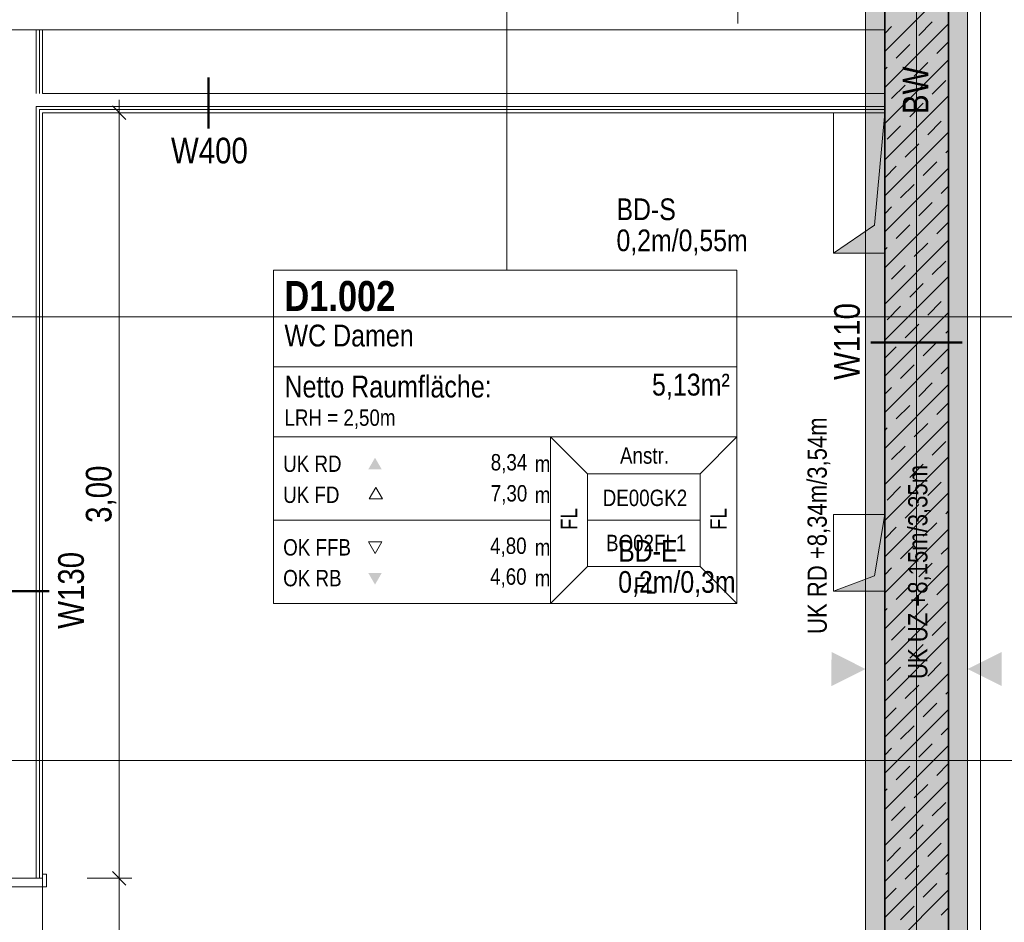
# Model space of a CAD drawing. Extents: x -420 to 300, y 62 to 1162.
# Tile 65 of 130: x -69 to 9, y 647 to 717. Entities that reach past the tile are written whole.
import ezdxf
from ezdxf.lldxf.tags import DXFTag

# ---------------------------------------------------------------- set-up
doc = ezdxf.new("R2010")
doc.units = 0
doc.layers.get('0').update_dxf_attribs({"lineweight": 35})
for name, color, linetype, lineweight, true_color in [('00 -Bauelemente -Dämmung innen', 7, 'Continuous', 9, 0xff7fe6), ('00 -Bauelemente -Gipskarton', 7, 'Continuous', 9, 0xff7fe6), ('00_Beschriftung UZ', 3, 'Continuous', 13, 0x00ff00), ('30 -34 Innenwände- 1 tragend', 7, 'Continuous', 13, 0xdd0806), ('30 -34 Innenwände- 2 nichttragend', 7, 'Continuous', 18, 0xff7fe6), ('30 -34 Innenwände- 4 Türen_Fenster', 9, 'Continuous', 15, 0x808080), ('30 -35 Decken- 1 Konstruktion-Träger- Stahlbeton', 7, 'grob-A06G9F4K8I', 13, 0x33aa00), ('30 -35 Decken- 11 Bodendurchbruch', 7, 'Continuous', 15, 0x599559), ('70 -75 Raumstempel- 1 Raumstempel', 1, 'Continuous', 50, 0xff0000), ('70 -75 Raumstempel-2 Verweislinie', 1, 'Continuous', 9, 0xff0000), ('70 -76 Bemaßung- 2 Allgemein', 9, 'Continuous', 5, 0x808080), ('iwb_Schraffur_BW', 7, 'Continuous', 13, 0x7400e8)]:
    doc.layers.add(name, color=color, linetype=linetype, lineweight=lineweight, true_color=true_color)
for name, color, linetype, lineweight in [('70 -71 Achsen- 1 Gebäudeachsen', 7, 'STRICHPUNKT2-A06G9F4J8I', 18), ('70 -75 Raumstempel- 3 Wandstempel', 7, 'Continuous', 50), ('Keine', 7, 'Continuous', 9)]:
    doc.layers.add(name, color=color, linetype=linetype, lineweight=lineweight)
doc.layers.add('iwb_Schraffur_Unterzug', color=7, linetype='Continuous', lineweight=5, true_color=0xffffcc, plot=False)
doc.styles.get("Standard").update_dxf_attribs({"font": 'ARIALN.TTF'})
tags = doc.linetypes.add('grob-A06G9F4K8I', pattern=[14, 3, -8, 3]).pattern_tags.tags
tags[8:9] = [DXFTag(74, 4), DXFTag(75, 0), DXFTag(340, '0'), DXFTag(46, 0.0), DXFTag(50, 0.0), DXFTag(44, 0.0), DXFTag(45, 0.0)]
tags[6:7] = [DXFTag(74, 4), DXFTag(75, 0), DXFTag(340, '0'), DXFTag(46, 0.0), DXFTag(50, 0.0), DXFTag(44, 0.0), DXFTag(45, 0.0)]
tags[4:5] = [DXFTag(74, 4), DXFTag(75, 0), DXFTag(340, '0'), DXFTag(46, 0.0), DXFTag(50, 0.0), DXFTag(44, 0.0), DXFTag(45, 0.0)]
tags = doc.linetypes.add('STRICHPUNKT2-A06G9F4J8I', pattern=[12.7, 6.35, -3.175, 0, -3.175]).pattern_tags.tags
tags[10:11] = [DXFTag(74, 4), DXFTag(75, 0), DXFTag(340, '0'), DXFTag(46, 0.0), DXFTag(50, 0.0), DXFTag(44, 0.0), DXFTag(45, 0.0)]
tags[8:9] = [DXFTag(74, 4), DXFTag(75, 0), DXFTag(340, '0'), DXFTag(46, 0.0), DXFTag(50, 0.0), DXFTag(44, 0.0), DXFTag(45, 0.0)]
tags[6:7] = [DXFTag(74, 4), DXFTag(75, 0), DXFTag(340, '0'), DXFTag(46, 0.0), DXFTag(50, 0.0), DXFTag(44, 0.0), DXFTag(45, 0.0)]
tags[4:5] = [DXFTag(74, 4), DXFTag(75, 0), DXFTag(340, '0'), DXFTag(46, 0.0), DXFTag(50, 0.0), DXFTag(44, 0.0), DXFTag(45, 0.0)]

# ---------------------------------------------------------------- blocks, each defined once
blk = doc.blocks.new('Referenz-A06G9F4L8I')
at = {"layer": '00 -Bauelemente -Dämmung innen', "color": 0, "linetype": 'Continuous', "ltscale": 0.13}
for p, q in [((-0.798, 716.453), (-107.798, 716.453)), ((-67.298, 716.453), (-67.298, 711.453)), ((-66.798, 711.453), (-0.798, 711.453)), ((-67.298, 710.453), (-0.798, 710.453)), ((-67.298, 710.453), (-67.298, 649.953))]:
    blk.add_line(p, q, dxfattribs=at)
at = {"layer": '00 -Bauelemente -Gipskarton', "color": 0, "linetype": 'Continuous', "ltscale": 0.13}
for p, q in [((-67.298, 716.453), (-67.298, 711.453)), ((-67.048, 716.453), (-67.048, 711.453)), ((-66.798, 716.453), (-66.798, 711.453)), ((-67.298, 710.453), (-0.798, 710.453)), ((-67.298, 710.453), (-67.298, 649.953)), ((-67.048, 710.203), (-67.048, 649.953)), ((-67.048, 710.203), (-0.798, 710.203)), ((-66.798, 709.953), (-0.798, 709.953)), ((-66.798, 709.953), (-66.798, 649.953))]:
    blk.add_line(p, q, dxfattribs=at)
at = {"layer": '00_Beschriftung UZ', "color": 0, "linetype": 'Continuous', "lineweight": 5, "ltscale": 0.13}
blk.add_line((6.702, 227.453), (6.702, 769.453), dxfattribs=at)
at = {"layer": '00_Beschriftung UZ', "color": 0, "linetype": 'Continuous', "lineweight": 0, "ltscale": 0.13}
for points in [[(-4.968, 665.021), (-2.298, 666.353), (-4.967, 667.692)], [(8.373, 665.021), (5.702, 666.353), (8.371, 667.692)]]:
    blk.add_solid(points, dxfattribs=at)
at = {"layer": '30 -34 Innenwände- 1 tragend', "color": 0, "lineweight": 35}
for p, q in [((-0.798, 770.453), (-0.798, 613.453)), ((4.202, 770.453), (4.202, 613.453))]:
    blk.add_line(p, q, dxfattribs=at)
at = {"layer": '30 -34 Innenwände- 1 tragend', "color": 0, "linetype": 'Continuous', "ltscale": 0.13}
for p, q in [((4.202, 770.453), (4.202, 613.453)), ((-0.798, 716.453), (-0.798, 711.453)), ((-0.798, 709.953), (-0.798, 613.453))]:
    blk.add_line(p, q, dxfattribs=at)
at = {"layer": '30 -34 Innenwände- 1 tragend', "color": 0, "lineweight": 9}
for p, q in [((-0.798, 714.754), (4.202, 719.754)), ((-0.798, 714.754), (4.202, 719.754)), ((1.868, 716.006), (2.929, 717.066)), ((1.868, 716.006), (2.929, 717.066)), ((-0.798, 711.926), (4.202, 716.926)), ((-0.798, 711.926), (4.202, 716.926)), ((-0.798, 716.168), (-0.253, 716.713)), ((-0.798, 716.168), (-0.253, 716.713)), ((3.282, 714.591), (4.202, 715.511)), ((3.282, 714.591), (4.202, 715.511)), ((0.1, 714.238), (1.161, 715.298)), ((0.1, 714.238), (1.161, 715.298)), ((-0.798, 709.097), (4.202, 714.097)), ((-0.798, 709.097), (4.202, 714.097)), ((1.514, 712.824), (2.575, 713.884)), ((1.514, 712.824), (2.575, 713.884)), ((-0.798, 713.34), (-0.607, 713.531)), ((-0.798, 713.34), (-0.607, 713.531)), ((2.929, 711.409), (3.989, 712.47)), ((2.929, 711.409), (3.989, 712.47)), ((-0.253, 711.056), (0.807, 712.116)), ((-0.253, 711.056), (0.807, 712.116)), ((-0.798, 706.269), (4.202, 711.269)), ((-0.798, 706.269), (4.202, 711.269)), ((1.161, 709.642), (2.221, 710.702)), ((1.161, 709.642), (2.221, 710.702)), ((2.575, 708.227), (3.636, 709.288)), ((2.575, 708.227), (3.636, 709.288)), ((-0.607, 707.874), (0.454, 708.934)), ((-0.607, 707.874), (0.454, 708.934)), ((-0.798, 703.44), (4.202, 708.44)), ((-0.798, 703.44), (4.202, 708.44)), ((0.807, 706.46), (1.868, 707.52)), ((0.807, 706.46), (1.868, 707.52)), ((3.989, 706.813), (4.202, 707.026)), ((3.989, 706.813), (4.202, 707.026)), ((-0.798, 704.855), (0.1, 705.753)), ((-0.798, 704.855), (0.1, 705.753)), ((-0.798, 700.612), (4.202, 705.612)), ((-0.798, 700.612), (4.202, 705.612)), ((2.221, 705.045), (3.282, 706.106)), ((2.221, 705.045), (3.282, 706.106)), ((0.454, 703.278), (1.514, 704.338)), ((0.454, 703.278), (1.514, 704.338)), ((3.636, 703.631), (4.202, 704.198)), ((3.636, 703.631), (4.202, 704.198)), ((-0.798, 697.784), (4.202, 702.784)), ((-0.798, 697.784), (4.202, 702.784)), ((-0.798, 702.026), (-0.253, 702.571)), ((-0.798, 702.026), (-0.253, 702.571)), ((1.868, 701.863), (2.929, 702.924)), ((1.868, 701.863), (2.929, 702.924)), ((0.1, 700.096), (1.161, 701.156)), ((0.1, 700.096), (1.161, 701.156)), ((3.282, 700.449), (4.202, 701.369)), ((3.282, 700.449), (4.202, 701.369)), ((-0.798, 694.955), (4.202, 699.955)), ((-0.798, 694.955), (4.202, 699.955)), ((-0.798, 699.198), (-0.607, 699.389)), ((-0.798, 699.198), (-0.607, 699.389)), ((1.514, 698.681), (2.575, 699.742)), ((1.514, 698.681), (2.575, 699.742)), ((-0.253, 696.914), (0.807, 697.974)), ((-0.253, 696.914), (0.807, 697.974)), ((2.929, 697.267), (3.989, 698.328)), ((2.929, 697.267), (3.989, 698.328)), ((-0.798, 692.127), (4.202, 697.127)), ((-0.798, 692.127), (4.202, 697.127)), ((1.161, 695.499), (2.221, 696.56)), ((1.161, 695.499), (2.221, 696.56)), ((-0.607, 693.732), (0.454, 694.792)), ((-0.607, 693.732), (0.454, 694.792)), ((2.575, 694.085), (3.636, 695.146)), ((2.575, 694.085), (3.636, 695.146)), ((-0.798, 689.298), (4.202, 694.298)), ((-0.798, 689.298), (4.202, 694.298)), ((0.807, 692.317), (1.868, 693.378)), ((0.807, 692.317), (1.868, 693.378)), ((3.989, 692.671), (4.202, 692.884)), ((3.989, 692.671), (4.202, 692.884)), ((-0.798, 690.712), (0.1, 691.61)), ((-0.798, 690.712), (0.1, 691.61)), ((2.221, 690.903), (3.282, 691.964)), ((2.221, 690.903), (3.282, 691.964)), ((-0.798, 686.47), (4.202, 691.47)), ((-0.798, 686.47), (4.202, 691.47)), ((0.454, 689.136), (1.514, 690.196)), ((0.454, 689.136), (1.514, 690.196)), ((3.636, 689.489), (4.202, 690.056)), ((3.636, 689.489), (4.202, 690.056)), ((-0.798, 683.641), (4.202, 688.641)), ((-0.798, 683.641), (4.202, 688.641)), ((-0.798, 687.884), (-0.253, 688.428)), ((-0.798, 687.884), (-0.253, 688.428)), ((1.868, 687.721), (2.929, 688.782)), ((1.868, 687.721), (2.929, 688.782)), ((0.1, 685.954), (1.161, 687.014)), ((0.1, 685.954), (1.161, 687.014)), ((3.282, 686.307), (4.202, 687.227)), ((3.282, 686.307), (4.202, 687.227)), ((-0.798, 680.813), (4.202, 685.813)), ((-0.798, 680.813), (4.202, 685.813)), ((1.514, 684.539), (2.575, 685.6)), ((1.514, 684.539), (2.575, 685.6)), ((-0.798, 685.056), (-0.607, 685.246)), ((-0.798, 685.056), (-0.607, 685.246)), ((-0.253, 682.772), (0.807, 683.832)), ((-0.253, 682.772), (0.807, 683.832)), ((2.929, 683.125), (3.989, 684.186)), ((2.929, 683.125), (3.989, 684.186)), ((-0.798, 677.985), (4.202, 682.985)), ((-0.798, 677.985), (4.202, 682.985)), ((1.161, 681.357), (2.221, 682.418)), ((1.161, 681.357), (2.221, 682.418)), ((2.575, 679.943), (3.636, 681.004)), ((2.575, 679.943), (3.636, 681.004)), ((-0.798, 675.156), (4.202, 680.156)), ((-0.798, 675.156), (4.202, 680.156)), ((-0.607, 679.59), (0.454, 680.65)), ((-0.607, 679.59), (0.454, 680.65)), ((0.807, 678.175), (1.868, 679.236)), ((0.807, 678.175), (1.868, 679.236)), ((3.989, 678.529), (4.202, 678.742)), ((3.989, 678.529), (4.202, 678.742)), ((2.221, 676.761), (3.282, 677.822)), ((2.221, 676.761), (3.282, 677.822)), ((-0.798, 676.57), (0.1, 677.468)), ((-0.798, 676.57), (0.1, 677.468)), ((-0.798, 672.328), (4.202, 677.328)), ((-0.798, 672.328), (4.202, 677.328)), ((0.454, 674.993), (1.514, 676.054)), ((0.454, 674.993), (1.514, 676.054)), ((3.636, 675.347), (4.202, 675.913)), ((3.636, 675.347), (4.202, 675.913)), ((1.868, 673.579), (2.929, 674.64)), ((1.868, 673.579), (2.929, 674.64)), ((-0.798, 669.499), (4.202, 674.499)), ((-0.798, 669.499), (4.202, 674.499)), ((-0.798, 673.742), (-0.253, 674.286)), ((-0.798, 673.742), (-0.253, 674.286)), ((3.282, 672.165), (4.202, 673.085)), ((3.282, 672.165), (4.202, 673.085)), ((0.1, 671.811), (1.161, 672.872)), ((0.1, 671.811), (1.161, 672.872)), ((-0.798, 666.671), (4.202, 671.671)), ((-0.798, 666.671), (4.202, 671.671)), ((1.514, 670.397), (2.575, 671.458)), ((1.514, 670.397), (2.575, 671.458)), ((-0.798, 670.913), (-0.607, 671.104)), ((-0.798, 670.913), (-0.607, 671.104)), ((2.929, 668.983), (3.989, 670.044)), ((2.929, 668.983), (3.989, 670.044)), ((-0.253, 668.629), (0.807, 669.69)), ((-0.253, 668.629), (0.807, 669.69)), ((-0.798, 663.842), (4.202, 668.842)), ((-0.798, 663.842), (4.202, 668.842)), ((1.161, 667.215), (2.221, 668.276)), ((1.161, 667.215), (2.221, 668.276)), ((2.575, 665.801), (3.636, 666.862)), ((2.575, 665.801), (3.636, 666.862)), ((-0.607, 665.447), (0.454, 666.508)), ((-0.607, 665.447), (0.454, 666.508)), ((-0.798, 661.014), (4.202, 666.014)), ((-0.798, 661.014), (4.202, 666.014)), ((0.807, 664.033), (1.868, 665.094)), ((0.807, 664.033), (1.868, 665.094)), ((3.989, 664.387), (4.202, 664.6)), ((3.989, 664.387), (4.202, 664.6)), ((-0.798, 662.428), (0.1, 663.326)), ((-0.798, 662.428), (0.1, 663.326)), ((-0.798, 658.186), (4.202, 663.186)), ((-0.798, 658.186), (4.202, 663.186)), ((2.221, 662.619), (3.282, 663.68)), ((2.221, 662.619), (3.282, 663.68)), ((0.454, 660.851), (1.514, 661.912)), ((0.454, 660.851), (1.514, 661.912)), ((3.636, 661.205), (4.202, 661.771)), ((3.636, 661.205), (4.202, 661.771)), ((-0.798, 655.357), (4.202, 660.357)), ((-0.798, 655.357), (4.202, 660.357)), ((-0.798, 659.6), (-0.253, 660.144)), ((-0.798, 659.6), (-0.253, 660.144)), ((1.868, 659.437), (2.929, 660.498)), ((1.868, 659.437), (2.929, 660.498)), ((0.1, 657.669), (1.161, 658.73)), ((0.1, 657.669), (1.161, 658.73)), ((3.282, 658.023), (4.202, 658.943)), ((3.282, 658.023), (4.202, 658.943)), ((-0.798, 652.529), (4.202, 657.529)), ((-0.798, 652.529), (4.202, 657.529)), ((-0.798, 656.771), (-0.607, 656.962)), ((-0.798, 656.771), (-0.607, 656.962)), ((1.514, 656.255), (2.575, 657.316)), ((1.514, 656.255), (2.575, 657.316)), ((-0.253, 654.487), (0.807, 655.548)), ((-0.253, 654.487), (0.807, 655.548)), ((2.929, 654.841), (3.989, 655.901)), ((2.929, 654.841), (3.989, 655.901)), ((-0.798, 649.7), (4.202, 654.7)), ((-0.798, 649.7), (4.202, 654.7)), ((1.161, 653.073), (2.221, 654.134)), ((1.161, 653.073), (2.221, 654.134)), ((-0.607, 651.305), (0.454, 652.366)), ((-0.607, 651.305), (0.454, 652.366)), ((2.575, 651.659), (3.636, 652.72)), ((2.575, 651.659), (3.636, 652.72)), ((-0.798, 646.872), (4.202, 651.872)), ((-0.798, 646.872), (4.202, 651.872)), ((0.807, 649.891), (1.868, 650.952)), ((0.807, 649.891), (1.868, 650.952)), ((3.989, 650.245), (4.202, 650.458)), ((3.989, 650.245), (4.202, 650.458)), ((-0.798, 648.286), (0.1, 649.184)), ((-0.798, 648.286), (0.1, 649.184)), ((2.221, 648.477), (3.282, 649.538)), ((2.221, 648.477), (3.282, 649.538)), ((-0.798, 644.044), (4.202, 649.044)), ((-0.798, 644.044), (4.202, 649.044)), ((0.454, 646.709), (1.514, 647.77)), ((0.454, 646.709), (1.514, 647.77)), ((3.636, 647.063), (4.202, 647.629)), ((3.636, 647.063), (4.202, 647.629))]:
    blk.add_line(p, q, dxfattribs=at)
at = {"layer": '30 -34 Innenwände- 2 nichttragend', "color": 0, "linetype": 'Continuous', "ltscale": 0.18}
for p, q in [((-0.798, 717.953), (-0.798, 716.453)), ((-66.798, 716.453), (-66.798, 711.453)), ((-0.798, 716.453), (-66.798, 716.453)), ((-66.798, 711.453), (-0.798, 711.453)), ((-0.798, 709.953), (-0.798, 711.453)), ((-66.798, 709.953), (-0.798, 709.953)), ((-66.798, 709.953), (-66.798, 649.953)), ((-66.798, 649.953), (-66.798, 650.273))]:
    blk.add_line(p, q, dxfattribs=at)
at = {"layer": '30 -34 Innenwände- 4 Türen_Fenster', "color": 0}
for p, q in [((-66.798, 649.953), (-69.798, 649.953)), ((-66.498, 650.273), (-66.798, 650.273)), ((-66.798, 650.273), (-66.798, 649.953)), ((-66.498, 649.273), (-66.498, 650.273)), ((-70.098, 649.273), (-66.498, 649.273))]:
    blk.add_line(p, q, dxfattribs=at)
at = {"layer": '30 -34 Innenwände- 4 Türen_Fenster', "color": 0, "linetype": 'grob-A06G9F4K8I', "ltscale": 0.15}
blk.add_line((-66.798, 649.953), (-66.798, 629.753), dxfattribs=at)
at = {"layer": '30 -35 Decken- 1 Konstruktion-Träger- Stahlbeton', "color": 0}
for p, q in [((-2.298, 227.453), (-2.298, 770.453)), ((5.702, 227.453), (5.702, 770.453))]:
    blk.add_line(p, q, dxfattribs=at)
at = {"layer": '30 -35 Decken- 11 Bodendurchbruch', "color": 0, "linetype": 'Continuous', "ltscale": 0.15}
for p, q in [((-4.798, 698.953), (-4.798, 709.953)), ((-4.798, 709.953), (-0.798, 709.953)), ((-0.798, 709.953), (-1.598, 701.153)), ((-0.798, 709.953), (-1.598, 701.153)), ((-0.798, 698.953), (-0.798, 709.953)), ((-1.598, 701.153), (-4.798, 698.953)), ((-1.598, 701.153), (-4.798, 698.953)), ((-4.798, 698.953), (-0.798, 698.953)), ((-4.798, 672.453), (-4.798, 678.453)), ((-4.798, 678.453), (-0.798, 678.453)), ((-0.798, 678.453), (-1.598, 673.653)), ((-0.798, 678.453), (-1.598, 673.653)), ((-0.798, 672.453), (-0.798, 678.453)), ((-1.598, 673.653), (-4.798, 672.453)), ((-1.598, 673.653), (-4.798, 672.453)), ((-4.798, 672.453), (-0.798, 672.453))]:
    blk.add_line(p, q, dxfattribs=at)
at = {"layer": '30 -35 Decken- 11 Bodendurchbruch', "color": 0, "lineweight": 0}
for points in [[(-0.798, 698.953), (-1.598, 701.153), (-0.798, 709.953)], [(-1.598, 698.953), (-4.798, 698.953), (-1.598, 701.153)], [(-1.598, 698.953), (-1.598, 701.153), (-0.798, 698.953)], [(-0.798, 672.453), (-1.598, 673.653), (-0.798, 678.453)], [(-1.598, 672.453), (-4.798, 672.453), (-1.598, 673.653)], [(-1.598, 672.453), (-1.598, 673.653), (-0.798, 672.453)]]:
    blk.add_solid(points, dxfattribs=at)
at = {"layer": '70 -71 Achsen- 1 Gebäudeachsen', "color": 0, "linetype": 'STRICHPUNKT2-A06G9F4J8I', "ltscale": 0.18}
blk.add_line((1.702, 1084.393), (1.702, 84.953), dxfattribs=at)
at = {"layer": '70 -75 Raumstempel- 1 Raumstempel', "color": 0, "lineweight": 9}
for p, q in [((-48.711, 697.622), (-48.711, 671.482)), ((-12.388, 697.622), (-48.711, 697.622)), ((-12.388, 671.482), (-12.388, 697.622)), ((-12.388, 690.027), (-48.711, 690.027)), ((-48.711, 684.552), (-26.983, 684.552)), ((-24.099, 681.655), (-26.983, 684.552)), ((-12.388, 684.552), (-26.983, 684.552)), ((-26.983, 684.552), (-26.983, 671.482)), ((-15.271, 681.655), (-12.388, 684.552)), ((-24.099, 674.379), (-24.099, 681.655)), ((-24.099, 681.655), (-15.271, 681.655)), ((-15.271, 674.379), (-15.271, 681.655)), ((-40.674, 680.592), (-41.197, 679.686)), ((-40.151, 679.686), (-40.674, 680.592)), ((-41.197, 679.686), (-40.151, 679.686)), ((-48.711, 678.017), (-26.983, 678.017)), ((-15.271, 678.017), (-24.099, 678.017)), ((-40.746, 675.413), (-41.269, 676.319)), ((-41.269, 676.319), (-40.223, 676.319)), ((-40.223, 676.319), (-40.746, 675.413)), ((-24.099, 674.379), (-26.983, 671.482)), ((-24.099, 674.379), (-15.271, 674.379)), ((-15.271, 674.379), (-12.388, 671.482)), ((-12.388, 671.482), (-48.711, 671.482))]:
    blk.add_line(p, q, dxfattribs=at)
at = {"layer": '70 -75 Raumstempel- 1 Raumstempel', "color": 0, "lineweight": 0}
for points in [[(-40.223, 682.007), (-40.746, 682.913), (-41.269, 682.007)], [(-40.223, 673.876), (-40.746, 672.97), (-41.269, 673.876)]]:
    blk.add_solid(points, dxfattribs=at)
at = {"layer": '70 -75 Raumstempel- 3 Wandstempel', "color": 0, "linetype": 'Continuous', "ltscale": 0.5}
for p, q in [((-53.798, 708.703), (-53.798, 712.703)), ((-66.298, 672.448), (-70.298, 672.448))]:
    blk.add_line(p, q, dxfattribs=at)
at = {"layer": '70 -75 Raumstempel-2 Verweislinie', "color": 0}
blk.add_line((-30.407, 736.183), (-30.407, 697.622), dxfattribs=at)
at = {"layer": '70 -75 Raumstempel-2 Verweislinie', "color": 0, "linetype": 'Continuous', "ltscale": 0.13}
for p, q in [((24.704, 693.948), (-74.298, 693.948)), ((24.704, 659.196), (-121.164, 659.196))]:
    blk.add_line(p, q, dxfattribs=at)
at = {"layer": '70 -76 Bemaßung- 2 Allgemein', "color": 0, "linetype": 'Continuous', "ltscale": 0.13}
for p, q in [((-12.298, 716.953), (-12.298, 719.014)), ((-60.798, 710.953), (-60.798, 708.893)), ((-63.298, 709.953), (-59.798, 709.953)), ((-60.798, 651.014), (-60.798, 708.893)), ((-60.798, 648.953), (-60.798, 651.014)), ((-60.798, 650.953), (-60.798, 648.893)), ((-63.298, 649.953), (-59.798, 649.953)), ((-63.298, 649.953), (-59.798, 649.953)), ((-60.798, 630.814), (-60.798, 648.893))]:
    blk.add_line(p, q, dxfattribs=at)
at = {"layer": '70 -76 Bemaßung- 2 Allgemein', "color": 0, "linetype": 'Continuous', "lineweight": 20, "ltscale": 0.2}
for p, q in [((-61.328, 710.484), (-60.267, 709.423)), ((-60.267, 649.423), (-61.328, 650.484)), ((-61.328, 650.484), (-60.267, 649.423))]:
    blk.add_line(p, q, dxfattribs=at)
at = {"layer": 'Keine', "color": 0, "lineweight": 50}
blk.add_line((-1.883, 691.953), (5.287, 691.953), dxfattribs=at)
at = {"layer": '00_Beschriftung UZ', "color": 0, "linetype": 'Continuous', "lineweight": 5, "ltscale": 0.13, "insert": (-6.848, 669.105), "char_height": 1.51033, "attachment_point": 1, "rotation": 90}
blk.add_mtext('{\\fArial Narrow;UK RD +8,34m/3,54m}', dxfattribs=at)
at = {"layer": '00_Beschriftung UZ', "color": 0, "linetype": 'ByBlock', "lineweight": 5, "ltscale": 0.13, "insert": (1.039, 665.572), "char_height": 1.51033, "attachment_point": 1, "rotation": 90}
blk.add_mtext('{\\fArial Narrow;UK UZ +8,15m/3,35m}', dxfattribs=at)
at = {"layer": '30 -35 Decken- 11 Bodendurchbruch', "color": 0, "linetype": 'Continuous', "ltscale": 0.15, "char_height": 1.7, "attachment_point": 1}
for s, insert in [('{\\fArial Narrow;BD-S}', (-21.82, 703.235)), ('{\\fArial Narrow;0,2m/0,55m}', (-21.82, 700.8)), ('{\\fArial Narrow;BD-E}', (-21.685, 676.463)), ('{\\fArial Narrow;0,2m/0,3m}', (-21.685, 674.028))]:
    blk.add_mtext(s, dxfattribs=dict(at, insert=insert))
at = {"layer": '70 -75 Raumstempel- 1 Raumstempel', "color": 0, "linetype": 'Continuous', "ltscale": 0.5, "attachment_point": 1}
for s, insert, char_height, rotation in [('{\\fArial Narrow|b1|i0;D1.002}', (-47.845, 696.764), 2.3536, 0), ('{\\fArial Narrow;WC Damen}', (-47.845, 693.344), 1.71171, 0), ('{\\fArial Narrow;Netto Raumfläche:}', (-47.845, 689.347), 1.71171, 0), ('{\\fArial Narrow;5,13m²}', (-19.039, 689.498), 1.71171, 0), ('{\\fArial Narrow;LRH = 2,50m}', (-47.845, 686.699), 1.28378, 0), ('{\\fArial Narrow;UK RD}', (-47.946, 683.087), 1.28378, 0), ('{\\fArial Narrow;8,34}', (-31.679, 683.202), 1.28378, 0), ('{\\fArial Narrow;Anstr.}', (-21.544, 683.73), 1.28378, 0), ('{\\fArial Narrow;m}', (-28.226, 683.077), 1.28378, 0), ('{\\fArial Narrow;7,30}', (-31.676, 680.769), 1.28378, 0), ('{\\fArial Narrow;UK FD}', (-47.946, 680.653), 1.28378, 0), ('{\\fArial Narrow;m}', (-28.226, 680.643), 1.28378, 0), ('{\\fArial Narrow;DE00GK2}', (-22.9, 680.41), 1.28378, 0), ('{\\fArial Narrow;FL}', (-26.185, 677.249), 1.28378, 90), ('{\\fArial Narrow;FL}', (-14.473, 677.249), 1.28378, 90), ('{\\fArial Narrow;BO02FL1}', (-22.641, 676.874), 1.28378, 0), ('{\\fArial Narrow;OK FFB}', (-47.946, 676.534), 1.28378, 0), ('{\\fArial Narrow;4,80}', (-31.728, 676.659), 1.28378, 0), ('{\\fArial Narrow;m}', (-28.226, 676.534), 1.28378, 0), ('{\\fArial Narrow;OK RB}', (-47.946, 674.12), 1.28378, 0), ('{\\fArial Narrow;4,60}', (-31.728, 674.245), 1.28378, 0), ('{\\fArial Narrow;m}', (-28.226, 674.12), 1.28378, 0), ('{\\fArial Narrow;FL}', (-20.453, 673.551), 1.28378, 0)]:
    blk.add_mtext(s, dxfattribs=dict(at, insert=insert, char_height=char_height, rotation=rotation))
at = {"layer": '70 -75 Raumstempel- 3 Wandstempel', "color": 0, "linetype": 'Continuous', "ltscale": 0.5, "char_height": 2.01377, "attachment_point": 1, "rotation": 90}
for s, insert in [('{\\fArial Narrow;BW}', (0.62, 709.851)), ('{\\fArial Narrow;W110}', (-4.761, 689.011)), ('{\\fArial Narrow;W130}', (-65.582, 669.506))]:
    blk.add_mtext(s, dxfattribs=dict(at, insert=insert))
at = {"layer": '70 -75 Raumstempel- 3 Wandstempel', "color": 0, "linetype": 'Continuous', "ltscale": 0.5, "insert": (-56.74, 707.992), "char_height": 2.01377, "attachment_point": 1}
blk.add_mtext('{\\fArial Narrow;W400}', dxfattribs=at)
at = {"layer": '70 -76 Bemaßung- 2 Allgemein', "color": 0, "linetype": 'Continuous', "ltscale": 0.13, "insert": (-63.413, 677.809), "char_height": 2.01377, "attachment_point": 1, "rotation": 90}
blk.add_mtext('{\\fArial Narrow;3,00}', dxfattribs=at)
blk = doc.blocks.new('Referenz-A06G9F4N8I')
at = {"layer": 'iwb_Schraffur_BW', "linetype": 'Continuous', "ltscale": 0.13}
blk.add_solid([(4.204, 778.453), (4.204, 384.453), (-0.796, 778.453), (-0.796, 384.453)], dxfattribs=at)
at = {"layer": 'iwb_Schraffur_Unterzug', "linetype": 'Continuous', "ltscale": 0.13}
blk.add_solid([(-2.298, 227.453), (-2.298, 830.453), (5.702, 227.453), (5.702, 830.453)], dxfattribs=at)

msp = doc.modelspace()

# ---------------------------------------------------------------- block references
at = {"color": 8, "lineweight": 25, "ltscale": 0.25, "true_color": 0x808080}
for name in ['Referenz-A06G9F4L8I', 'Referenz-A06G9F4N8I']:
    msp.add_blockref(name, (0, 0), dxfattribs=at)

doc.saveas('drawing.dxf')
